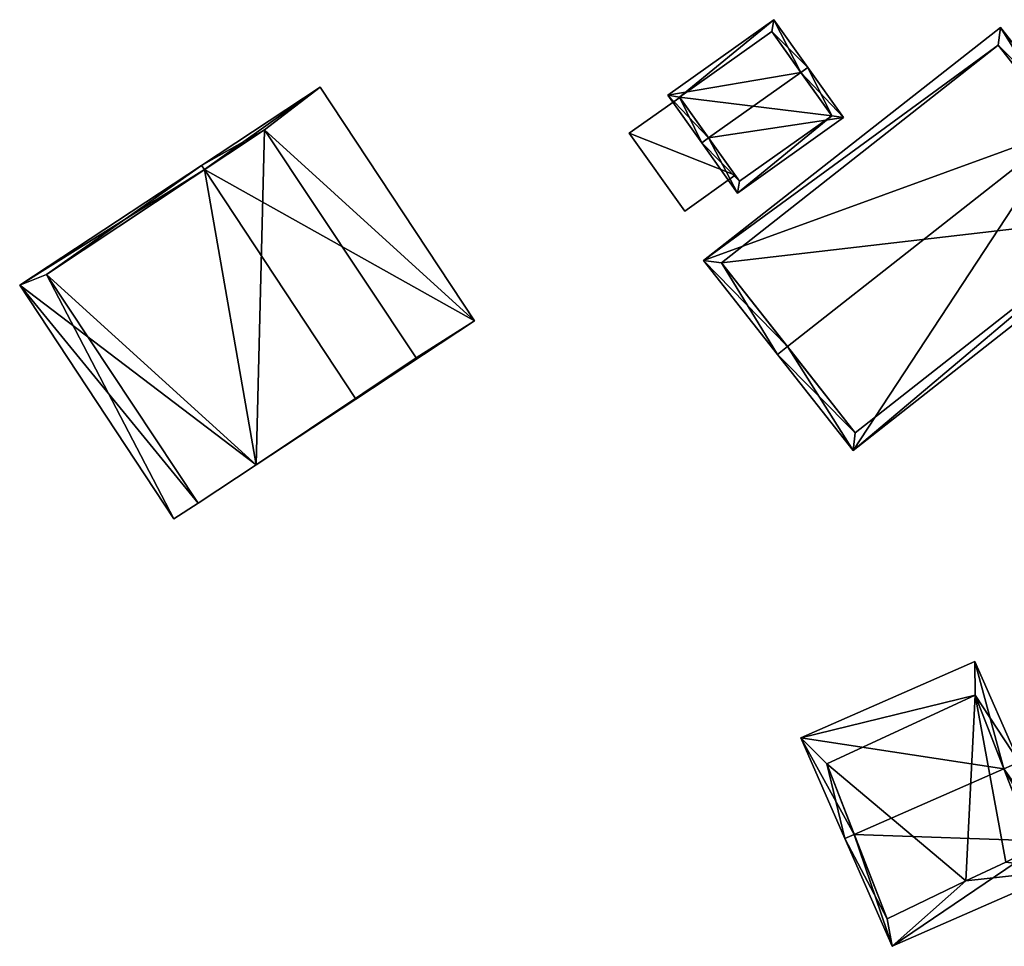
# Model space of a CAD drawing. Header units: inches. Extents: x 2523744 to 2528136, y 1148995 to 1152010.
# Tile 51 of 256: x 2524042 to 2524100, y 1150731 to 1150786. Entities that reach past the tile are written whole.
import ezdxf

# ---------------------------------------------------------------- set-up
doc = ezdxf.new("R2010")
doc.units = ezdxf.units.IN
doc.header["$MEASUREMENT"] = 0
doc.layers.add('Gebaeude Einzelhaus', color=10, linetype='Continuous')
doc.layers.add('Offenes Gebaeude', color=10, linetype='Continuous')

msp = doc.modelspace()

# ---------------------------------------------------------------- meshes
at = {"layer": 'Gebaeude Einzelhaus'}
mesh = msp.add_polyface(dxfattribs=at)
corners = [(2524083.036, 1150779.063, 465.278), (2524082.629, 1150778.773, 465.278), (2524084.734, 1150775.811, 463.177), (2524090.988, 1150780.259, 463.177), (2524088.474, 1150782.93, 465.278), (2524088.881, 1150783.22, 465.278), (2524086.878, 1150786.038, 463.177), (2524080.625, 1150781.59, 463.177), (2524090.29, 1150780.376, 463.466), (2524084.851, 1150776.509, 463.467), (2524086.76, 1150785.34, 463.481), (2524081.323, 1150781.473, 463.481), (2524086.76, 1150785.34, 456.066), (2524090.29, 1150780.376, 456.066), (2524081.323, 1150781.473, 456.066), (2524081.337, 1150781.453, 462.665), (2524081.337, 1150781.453, 462.765), (2524084.603, 1150776.858, 462.664), (2524084.851, 1150776.509, 456.066), (2524084.603, 1150776.858, 462.764)]
mesh.append_faces([[corners[k] for k in face] for face in [(0, 9, 1), (11, 0, 1), (7, 11, 1), (10, 11, 6), (6, 11, 7), (4, 10, 5), (8, 4, 5), (5, 10, 6), (3, 8, 5), (2, 9, 8), (1, 9, 2), (2, 8, 3), (4, 7, 0), (0, 7, 1), (4, 6, 7), (4, 5, 6), (0, 3, 4), (4, 3, 5), (0, 2, 3), (0, 1, 2)]], dxfattribs={"color": 13})
mesh.append_faces([[corners[k] for k in face] for face in [(13, 18, 14), (13, 14, 12), (8, 18, 13), (8, 9, 18), (0, 16, 19), (17, 9, 19), (19, 9, 0), (17, 18, 9), (15, 14, 17), (17, 14, 18), (16, 11, 15), (11, 16, 0), (15, 11, 14), (11, 10, 14), (14, 10, 12), (4, 8, 10), (10, 8, 12), (12, 8, 13)]], dxfattribs={"color": 41})
mesh = msp.add_polyface(dxfattribs=at)
corners = [(2524087.675, 1150766.759, 470.422), (2524082.736, 1150771.828, 465.997), (2524087.085, 1150766.295, 470.422), (2524103.996, 1150779.588, 470.422), (2524100.238, 1150785.584, 465.997), (2524104.586, 1150780.051, 470.422), (2524091.548, 1150760.618, 465.997), (2524109.049, 1150774.373, 465.997), (2524100.111, 1150784.531, 466.468), (2524083.79, 1150771.701, 466.469), (2524091.674, 1150761.671, 466.457), (2524107.996, 1150774.499, 466.456), (2524107.996, 1150774.499, 455.671), (2524100.111, 1150784.531, 455.671), (2524083.79, 1150771.701, 455.671), (2524091.674, 1150761.671, 455.671)]
mesh.append_faces([[corners[k] for k in face] for face in [(3, 8, 5), (11, 3, 5), (7, 11, 5), (6, 10, 11), (6, 11, 7), (0, 10, 2), (9, 0, 2), (2, 10, 6), (8, 9, 1), (1, 9, 2), (5, 8, 4), (4, 8, 1), (3, 7, 5), (0, 6, 3), (3, 6, 7), (0, 2, 6), (4, 3, 5), (4, 1, 3), (3, 1, 0), (0, 1, 2)]], dxfattribs={"color": 13})
mesh.append_faces([[corners[k] for k in face] for face in [(12, 15, 14), (12, 14, 13), (11, 15, 12), (10, 15, 11), (14, 15, 0), (0, 15, 10), (9, 14, 0), (13, 14, 8), (8, 14, 9), (12, 13, 3), (3, 13, 8), (11, 12, 3)]], dxfattribs={"color": 41})
mesh = msp.add_polyface(dxfattribs=at)
corners = [(2524060.134, 1150782.06, 462.098), (2524053.141, 1150777.446, 465.362), (2524053.308, 1150777.193, 465.362), (2524069.23, 1150768.27, 462.098), (2524062.21, 1150763.697, 465.362), (2524062.236, 1150763.658, 465.362), (2524042.424, 1150770.378, 460.549), (2524052.935, 1150757.523, 461.185), (2524051.519, 1150756.589, 460.549), (2524056.357, 1150759.78, 462.722), (2524065.8, 1150766.1, 463.679), (2524056.85, 1150779.55, 463.704), (2524044, 1150771, 461.171), (2524056.357, 1150759.78, 455.239), (2524052.935, 1150757.523, 455.239), (2524065.8, 1150766.1, 455.239), (2524056.85, 1150779.55, 455.239), (2524044, 1150771, 455.239)]
mesh.append_faces([[corners[k] for k in face] for face in [(8, 12, 7), (6, 12, 8), (2, 12, 1), (11, 2, 1), (1, 12, 6), (0, 11, 1), (10, 11, 3), (3, 11, 0), (4, 10, 5), (9, 4, 5), (5, 10, 3), (2, 9, 4), (4, 9, 5), (2, 6, 9), (9, 6, 7), (7, 6, 8), (2, 1, 6), (3, 4, 5), (0, 2, 3), (3, 2, 4), (0, 1, 2)]], dxfattribs={"color": 13})
mesh.append_faces([[corners[k] for k in face] for face in [(13, 17, 16), (13, 16, 15), (14, 17, 13), (12, 17, 14), (12, 14, 7), (16, 17, 2), (2, 17, 12), (11, 16, 2), (15, 16, 10), (10, 16, 11), (13, 15, 4), (4, 15, 10), (9, 13, 4), (14, 13, 7), (7, 13, 9)]], dxfattribs={"color": 41})
mesh = msp.add_polyface(dxfattribs=at)
corners = [(2524100.441, 1150741.852, 468.167), (2524098.735, 1150748.179, 464.374), (2524088.463, 1150743.67, 464.374), (2524101.339, 1150742.246, 468.167), (2524091.619, 1150737.978, 468.167), (2524091.068, 1150737.736, 468.167), (2524103.248, 1150737.897, 465.573), (2524102.981, 1150737.58, 465.473), (2524093.859, 1150731.379, 464.374), (2524104.13, 1150735.888, 464.374), (2524103.745, 1150736.765, 464.897), (2524098.75, 1150746.2, 465.438), (2524090, 1150742.15, 465.55), (2524098.2, 1150735.25, 465.357), (2524100.55, 1150736.35, 465.391), (2524102.25, 1150737.2, 465.443), (2524093.55, 1150733, 465.253), (2524102.25, 1150737.2, 455.085), (2524098.75, 1150746.2, 455.085), (2524090, 1150742.15, 455.085), (2524093.55, 1150733, 455.085), (2524100.55, 1150736.35, 455.085), (2524098.2, 1150735.25, 455.085)]
mesh.append_faces([[corners[k] for k in face] for face in [(6, 0, 3), (10, 15, 7), (7, 15, 6), (6, 15, 0), (16, 5, 4), (13, 8, 16), (16, 8, 5), (10, 9, 15), (15, 9, 14), (14, 9, 13), (13, 9, 8), (2, 12, 5), (5, 12, 4), (3, 11, 1), (1, 11, 2), (2, 11, 12), (3, 0, 11), (7, 9, 10), (7, 8, 9), (7, 4, 8), (8, 4, 5), (6, 0, 7), (7, 0, 4), (6, 3, 0), (0, 2, 4), (4, 2, 5), (3, 1, 0), (0, 1, 2)]], dxfattribs={"color": 13})
mesh.append_faces([[corners[k] for k in face] for face in [(19, 22, 20), (18, 21, 22), (18, 22, 19), (17, 21, 18), (14, 13, 21), (21, 13, 22), (13, 16, 22), (22, 16, 20), (15, 14, 17), (17, 14, 21), (16, 19, 20), (4, 12, 16), (16, 12, 19), (12, 11, 19), (19, 11, 18), (11, 17, 18), (0, 15, 11), (11, 15, 17)]], dxfattribs={"color": 41})
at = {"layer": 'Offenes Gebaeude'}
mesh = msp.add_polyface(dxfattribs=at)
corners = [(2524078.358, 1150779.334, 461.517), (2524084.603, 1150776.858, 462.764), (2524081.337, 1150781.453, 462.765), (2524081.625, 1150774.74, 461.517), (2524081.337, 1150781.453, 462.665), (2524078.358, 1150779.334, 461.417), (2524081.625, 1150774.74, 461.417), (2524084.603, 1150776.858, 462.664)]
mesh.append_faces([[corners[k] for k in face] for face in [(3, 1, 0), (0, 1, 2)]], dxfattribs={"color": 13})
mesh.append_faces([[corners[k] for k in face] for face in [(6, 5, 7), (7, 5, 4), (6, 7, 3), (3, 7, 1), (3, 0, 6), (6, 0, 5), (5, 0, 4), (4, 0, 2)]], dxfattribs={"color": 41})

doc.saveas('drawing.dxf')
